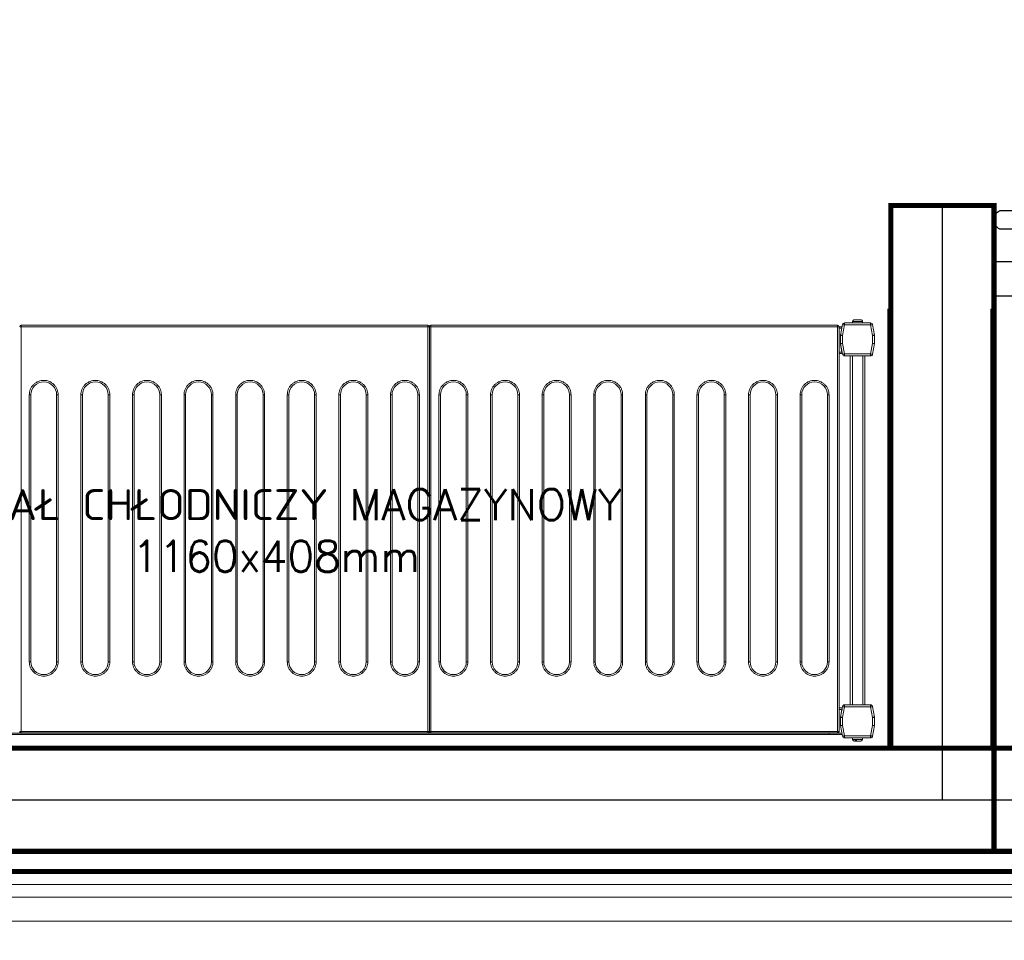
# Model space of a CAD drawing. Header units: metres. Extents: x 5541655 to 5588333, y 5589641 to 5627331.
# Tile 38 of 57: x 5585539 to 5585635, y 5626014 to 5626103. Entities that reach past the tile are written whole.
import ezdxf

# ---------------------------------------------------------------- set-up
doc = ezdxf.new("R2010")
doc.units = ezdxf.units.M
doc.header["$MEASUREMENT"] = 0
doc.layers.get('0').update_dxf_attribs({"linetype": 'CONTINUOUS', "lineweight": 18})
for name, color, linetype in [('Budowlane - Sciany Wew', 7, 'CONTINUOUS'), ('Komory', 132, 'CONTINUOUS'), ('Ściany', 51, 'CONTINUOUS')]:
    doc.layers.add(name, color=color, linetype=linetype)
doc.layers.add('Regały', color=7, linetype='CONTINUOUS', true_color=0x00f000)
doc.styles.add('RomanS', font='romans.shx')
doc.linetypes.add('BATTING', pattern='A,0.0001,-0.1,[134,ltypeshp.shx,S=0.1,R=0,X=-0.1,Y=0],-0.2,[134,ltypeshp.shx,S=0.1,R=180,X=0.1,Y=0],-0.1', length=0.4001)
doc.linetypes.add('ZIGZAG', pattern='A,0.0001,-0.2,[131,ltypeshp.shx,S=0.2,R=0,X=-0.2,Y=0],-0.4,[131,ltypeshp.shx,S=0.2,R=180,X=0.2,Y=0],-0.2', length=0.8001)

# ---------------------------------------------------------------- blocks, each defined once
blk = doc.blocks.new('*U498')
at = {"const_width": 0.5}
blk.add_lwpolyline([(124.5, 290), (124.5, 300), (180, 300), (180, 0), (0, 0), (0, 300), (54.5, 300), (54.5, 290), (10, 290), (10, 10), (170, 10), (170, 290)], close=True, dxfattribs=at)
at = {"color": 253, "linetype": 'BATTING', "ltscale": 12, "true_color": 0xadadad}
blk.add_lwpolyline([(54.5, 295), (5, 295), (5, 5), (175, 5), (175, 295), (124.5, 295)], dxfattribs=at)
blk = doc.blocks.new('*U51')
at = {"lineweight": 15}
for p, q in [((33.283, -0.665), (33.133, -0.665)), ((33.283, -0.559), (33.283, -0.515)), ((72.683, -0.515), (33.283, -0.515)), ((33.283, -0.665), (33.283, -0.559)), ((33.283, -0.665), (33.283, -39.865)), ((72.683, -0.665), (33.283, -0.665)), ((72.683, -0.515), (72.683, -0.559)), ((72.683, -0.559), (72.683, -0.665)), ((72.683, -39.865), (72.683, -0.665)), ((72.833, -0.665), (72.683, -0.665)), ((72.983, -0.665), (72.833, -0.665)), ((72.833, -0.665), (72.833, -39.865)), ((72.983, -0.559), (72.983, -0.515)), ((112.383, -0.515), (72.983, -0.515)), ((72.983, -0.665), (72.983, -0.559)), ((72.983, -0.665), (72.983, -39.865)), ((112.383, -0.665), (72.983, -0.665)), ((112.383, -0.515), (112.383, -0.559)), ((112.383, -0.559), (112.383, -0.665)), ((112.383, -39.865), (112.383, -0.665)), ((112.533, -0.665), (112.383, -0.665)), ((112.533, -39.865), (112.533, -0.665)), ((112.533, -0.675), (112.829, -0.675)), ((112.533, -0.825), (112.802, -0.825)), ((112.866, -0.465), (112.686, -1.483)), ((113.063, -0.5), (112.883, -1.517)), ((113.063, -0.3), (113.063, -0.5)), ((115.587, -0.3), (113.063, -0.3)), ((115.587, -0.5), (113.063, -0.5)), ((113.85, -0.15), (113.85, -0.3)), ((114.8, -0.15), (113.85, -0.15)), ((113.857, -0.12), (113.853, -0.12)), ((114.797, -0.12), (114.793, -0.12)), ((114.8, -0.3), (114.8, -0.15)), ((115.587, -0.5), (115.587, -0.3)), ((115.766, -1.517), (115.587, -0.5)), ((115.963, -1.483), (115.784, -0.465)), ((115.784, -0.465), (115.966, -1.5)), ((112.683, -1.5), (112.686, -1.483)), ((112.683, -1.517), (112.683, -1.5)), ((112.883, -1.517), (112.683, -1.517)), ((112.683, -1.517), (112.683, -2.3)), ((112.883, -1.517), (112.883, -2.283)), ((115.766, -2.283), (115.766, -1.517)), ((115.966, -1.517), (115.766, -1.517)), ((115.966, -1.5), (115.966, -2.3)), ((115.966, -2.3), (115.966, -1.517)), ((112.683, -2.375), (112.683, -2.3)), ((112.683, -2.3), (112.866, -3.335)), ((112.815, -3.125), (112.683, -2.375)), ((112.883, -2.283), (113.063, -3.3)), ((115.587, -3.3), (115.766, -2.283)), ((115.784, -3.335), (115.966, -2.3)), ((115.966, -2.3), (115.784, -3.335)), ((112.533, -3.125), (112.815, -3.125)), ((112.533, -3.275), (112.842, -3.275)), ((113.063, -3.3), (115.587, -3.3)), ((113.063, -3.3), (113.063, -3.5)), ((113.063, -3.5), (115.587, -3.5)), ((113.625, -37.291), (113.625, -3.5)), ((113.825, -37.291), (113.825, -3.5)), ((114.825, -37.291), (114.825, -3.5)), ((115.025, -37.291), (115.025, -3.5)), ((115.587, -3.5), (115.587, -3.3)), ((112.533, -37.575), (112.842, -37.575)), ((112.533, -37.725), (112.815, -37.725)), ((112.683, -38.475), (112.815, -37.725)), ((112.866, -37.457), (112.686, -38.474)), ((113.063, -37.491), (112.883, -38.509)), ((113.063, -37.291), (113.063, -37.491)), ((115.587, -37.291), (113.063, -37.291)), ((115.587, -37.491), (113.063, -37.491)), ((115.587, -37.491), (115.587, -37.291)), ((115.766, -38.509), (115.587, -37.491)), ((115.963, -38.474), (115.784, -37.457)), ((112.683, -38.5), (112.683, -38.475)), ((112.683, -38.499), (112.683, -38.5)), ((112.683, -38.5), (112.683, -38.509)), ((112.683, -38.509), (112.683, -39.291)), ((112.883, -38.509), (112.683, -38.509)), ((112.883, -38.509), (112.883, -39.274)), ((115.966, -38.509), (115.766, -38.509)), ((115.766, -39.274), (115.766, -38.509)), ((115.966, -38.5), (115.966, -38.498)), ((115.966, -39.3), (115.966, -38.5)), ((115.966, -39.291), (115.966, -38.509)), ((111.583, -40.025), (4.383, -40.025)), ((33.133, -39.865), (33.283, -39.865)), ((33.283, -39.865), (72.683, -39.865)), ((33.283, -39.865), (33.283, -40.012)), ((33.283, -40.012), (33.283, -40.015)), ((33.283, -40.015), (72.683, -40.015)), ((72.683, -39.865), (72.833, -39.865)), ((72.683, -40.012), (72.683, -39.865)), ((72.683, -40.015), (72.683, -40.012)), ((72.833, -39.865), (72.983, -39.865)), ((72.983, -39.865), (112.383, -39.865)), ((72.983, -39.865), (72.983, -40.012)), ((72.983, -40.012), (72.983, -40.015)), ((72.983, -40.015), (112.383, -40.015)), ((111.583, -40.015), (111.583, -40.025)), ((111.583, -40.025), (111.583, -40.175)), ((111.583, -40.025), (112.811, -40.025)), ((112.383, -39.865), (112.533, -39.865)), ((112.383, -40.012), (112.383, -39.865)), ((112.383, -40.015), (112.383, -40.012)), ((112.683, -39.291), (112.866, -40.326)), ((112.683, -39.291), (112.683, -39.3)), ((112.683, -39.3), (112.866, -40.335)), ((112.883, -39.274), (113.063, -40.291)), ((115.587, -40.291), (115.766, -39.274)), ((115.784, -40.326), (115.966, -39.291)), ((115.784, -40.335), (115.966, -39.3)), ((111.583, -40.175), (4.383, -40.175)), ((111.583, -40.175), (112.837, -40.175)), ((113.063, -40.291), (115.587, -40.291)), ((113.063, -40.291), (113.063, -40.491)), ((113.063, -40.491), (115.587, -40.491)), ((113.063, -40.5), (115.587, -40.5)), ((113.85, -40.5), (113.85, -40.65)), ((113.85, -40.65), (114.8, -40.65)), ((114.091, -40.68), (114.201, -40.68)), ((114.241, -40.8), (114.147, -40.8)), ((114.8, -40.65), (114.8, -40.5)), ((115.587, -40.491), (115.587, -40.291))]:
    blk.add_line(p, q, dxfattribs=at)
at = {"color": 253, "lineweight": 15, "true_color": 0xa6a6a6}
for p, q in [((34.063, -33.115), (34.063, -7.265)), ((34.063, -7.265), (34.213, -7.265)), ((34.213, -33.115), (34.213, -7.265)), ((36.713, -7.265), (36.713, -33.115)), ((36.863, -7.265), (36.713, -7.265)), ((36.863, -7.265), (36.863, -33.115)), ((39.063, -33.115), (39.063, -7.265)), ((39.063, -7.265), (39.213, -7.265)), ((39.213, -33.115), (39.213, -7.265)), ((41.713, -7.265), (41.713, -33.115)), ((41.863, -7.265), (41.713, -7.265)), ((41.863, -7.265), (41.863, -33.115)), ((44.063, -33.115), (44.063, -7.265)), ((44.063, -7.265), (44.213, -7.265)), ((44.213, -33.115), (44.213, -7.265)), ((46.713, -7.265), (46.713, -33.115)), ((46.863, -7.265), (46.713, -7.265)), ((46.863, -7.265), (46.863, -33.115)), ((49.063, -33.115), (49.063, -7.265)), ((49.063, -7.265), (49.213, -7.265)), ((49.213, -33.115), (49.213, -7.265)), ((51.713, -7.265), (51.713, -33.115)), ((51.863, -7.265), (51.713, -7.265)), ((51.863, -7.265), (51.863, -33.115)), ((54.063, -33.115), (54.063, -7.265)), ((54.063, -7.265), (54.213, -7.265)), ((54.213, -33.115), (54.213, -7.265)), ((56.713, -7.265), (56.713, -33.115)), ((56.863, -7.265), (56.713, -7.265)), ((56.863, -7.265), (56.863, -33.115)), ((59.063, -33.115), (59.063, -7.265)), ((59.063, -7.265), (59.213, -7.265)), ((59.213, -33.115), (59.213, -7.265)), ((61.713, -7.265), (61.713, -33.115)), ((61.863, -7.265), (61.713, -7.265)), ((61.863, -7.265), (61.863, -33.115)), ((64.063, -33.115), (64.063, -7.265)), ((64.063, -7.265), (64.213, -7.265)), ((64.213, -33.115), (64.213, -7.265)), ((66.713, -7.265), (66.713, -33.115)), ((66.863, -7.265), (66.713, -7.265)), ((66.863, -7.265), (66.863, -33.115)), ((69.063, -33.115), (69.063, -7.265)), ((69.063, -7.265), (69.213, -7.265)), ((69.213, -33.115), (69.213, -7.265)), ((71.713, -7.265), (71.713, -33.115)), ((71.863, -7.265), (71.713, -7.265)), ((71.863, -7.265), (71.863, -33.115)), ((73.763, -33.115), (73.763, -7.265)), ((73.763, -7.265), (73.913, -7.265)), ((73.913, -33.115), (73.913, -7.265)), ((76.413, -7.265), (76.413, -33.115)), ((76.563, -7.265), (76.413, -7.265)), ((76.563, -7.265), (76.563, -33.115)), ((78.763, -33.115), (78.763, -7.265)), ((78.763, -7.265), (78.913, -7.265)), ((78.913, -33.115), (78.913, -7.265)), ((81.413, -7.265), (81.413, -33.115)), ((81.563, -7.265), (81.413, -7.265)), ((81.563, -7.265), (81.563, -33.115)), ((83.763, -33.115), (83.763, -7.265)), ((83.763, -7.265), (83.913, -7.265)), ((83.913, -33.115), (83.913, -7.265)), ((86.413, -7.265), (86.413, -33.115)), ((86.563, -7.265), (86.413, -7.265)), ((86.563, -7.265), (86.563, -33.115)), ((88.763, -33.115), (88.763, -7.265)), ((88.763, -7.265), (88.913, -7.265)), ((88.913, -33.115), (88.913, -7.265)), ((91.413, -7.265), (91.413, -33.115)), ((91.563, -7.265), (91.413, -7.265)), ((91.563, -7.265), (91.563, -33.115)), ((93.763, -33.115), (93.763, -7.265)), ((93.763, -7.265), (93.913, -7.265)), ((93.913, -33.115), (93.913, -7.265)), ((96.413, -7.265), (96.413, -33.115)), ((96.563, -7.265), (96.413, -7.265)), ((96.563, -7.265), (96.563, -33.115)), ((98.763, -33.115), (98.763, -7.265)), ((98.763, -7.265), (98.913, -7.265)), ((98.913, -33.115), (98.913, -7.265)), ((101.413, -7.265), (101.413, -33.115)), ((101.563, -7.265), (101.413, -7.265)), ((101.563, -7.265), (101.563, -33.115)), ((103.763, -33.115), (103.763, -7.265)), ((103.763, -7.265), (103.913, -7.265)), ((103.913, -33.115), (103.913, -7.265)), ((106.413, -7.265), (106.413, -33.115)), ((106.563, -7.265), (106.413, -7.265)), ((106.563, -7.265), (106.563, -33.115)), ((108.763, -33.115), (108.763, -7.265)), ((108.763, -7.265), (108.913, -7.265)), ((108.913, -33.115), (108.913, -7.265)), ((111.413, -7.265), (111.413, -33.115)), ((111.563, -7.265), (111.413, -7.265)), ((111.563, -7.265), (111.563, -33.115)), ((34.213, -33.115), (34.063, -33.115)), ((36.863, -33.115), (36.713, -33.115)), ((39.213, -33.115), (39.063, -33.115)), ((41.863, -33.115), (41.713, -33.115)), ((44.213, -33.115), (44.063, -33.115)), ((46.863, -33.115), (46.713, -33.115)), ((49.213, -33.115), (49.063, -33.115)), ((51.863, -33.115), (51.713, -33.115)), ((54.213, -33.115), (54.063, -33.115)), ((56.863, -33.115), (56.713, -33.115)), ((59.213, -33.115), (59.063, -33.115)), ((61.863, -33.115), (61.713, -33.115)), ((64.213, -33.115), (64.063, -33.115)), ((66.863, -33.115), (66.713, -33.115)), ((69.213, -33.115), (69.063, -33.115)), ((71.863, -33.115), (71.713, -33.115)), ((73.913, -33.115), (73.763, -33.115)), ((76.563, -33.115), (76.413, -33.115)), ((78.913, -33.115), (78.763, -33.115)), ((81.563, -33.115), (81.413, -33.115)), ((83.913, -33.115), (83.763, -33.115)), ((86.563, -33.115), (86.413, -33.115)), ((88.913, -33.115), (88.763, -33.115)), ((91.563, -33.115), (91.413, -33.115)), ((93.913, -33.115), (93.763, -33.115)), ((96.563, -33.115), (96.413, -33.115)), ((98.913, -33.115), (98.763, -33.115)), ((101.563, -33.115), (101.413, -33.115)), ((103.913, -33.115), (103.763, -33.115)), ((106.563, -33.115), (106.413, -33.115)), ((108.913, -33.115), (108.763, -33.115)), ((111.563, -33.115), (111.413, -33.115))]:
    blk.add_line(p, q, dxfattribs=at)
at = {"lineweight": 15, "flags": 128}
for points in [[(113.063, -0.5), (113.024, -0.493), (112.987, -0.487), (112.953, -0.481), (112.923, -0.475), (112.899, -0.471), (112.881, -0.468), (112.869, -0.466), (112.866, -0.465)], [(115.784, -0.465), (115.78, -0.466), (115.769, -0.468), (115.751, -0.471), (115.726, -0.475), (115.696, -0.481), (115.662, -0.487), (115.625, -0.493), (115.587, -0.5)], [(112.686, -1.483), (112.69, -1.483), (112.701, -1.485), (112.719, -1.489), (112.744, -1.493), (112.774, -1.498), (112.808, -1.504), (112.845, -1.511), (112.883, -1.517)], [(115.766, -1.517), (115.805, -1.511), (115.842, -1.504), (115.876, -1.498), (115.906, -1.493), (115.93, -1.489), (115.948, -1.485), (115.96, -1.483), (115.963, -1.483)], [(112.883, -2.283), (112.844, -2.286), (112.807, -2.289), (112.772, -2.292), (112.742, -2.295), (112.717, -2.297), (112.698, -2.299), (112.687, -2.3), (112.683, -2.3)], [(115.966, -2.3), (115.963, -2.3), (115.954, -2.299), (115.94, -2.298), (115.92, -2.296), (115.895, -2.294), (115.866, -2.291), (115.835, -2.288), (115.801, -2.286), (115.766, -2.283)], [(112.842, -3.275), (112.841, -3.272), (112.84, -3.264), (112.837, -3.25), (112.834, -3.231), (112.83, -3.208), (112.826, -3.182), (112.821, -3.154), (112.815, -3.125)], [(112.866, -3.335), (112.869, -3.334), (112.881, -3.332), (112.899, -3.329), (112.923, -3.325), (112.953, -3.319), (112.987, -3.313), (113.024, -3.307), (113.063, -3.3)], [(115.587, -3.3), (115.625, -3.307), (115.662, -3.313), (115.696, -3.319), (115.726, -3.325), (115.751, -3.329), (115.769, -3.332), (115.78, -3.334), (115.784, -3.335)], [(112.815, -37.725), (112.821, -37.696), (112.826, -37.668), (112.83, -37.642), (112.834, -37.619), (112.837, -37.6), (112.84, -37.586), (112.841, -37.578), (112.842, -37.575)], [(113.063, -37.491), (113.024, -37.484), (112.987, -37.478), (112.953, -37.472), (112.923, -37.467), (112.899, -37.462), (112.881, -37.459), (112.869, -37.457), (112.866, -37.457)], [(115.784, -37.457), (115.78, -37.457), (115.769, -37.459), (115.751, -37.462), (115.726, -37.467), (115.696, -37.472), (115.662, -37.478), (115.625, -37.484), (115.587, -37.491)], [(112.686, -38.474), (112.69, -38.475), (112.701, -38.477), (112.719, -38.48), (112.744, -38.484), (112.774, -38.489), (112.808, -38.495), (112.845, -38.502), (112.883, -38.509)], [(115.766, -38.509), (115.805, -38.502), (115.842, -38.495), (115.876, -38.489), (115.906, -38.484), (115.93, -38.48), (115.948, -38.477), (115.96, -38.475), (115.963, -38.474)], [(112.883, -39.274), (112.844, -39.277), (112.807, -39.28), (112.772, -39.283), (112.742, -39.286), (112.717, -39.288), (112.698, -39.29), (112.687, -39.291), (112.683, -39.291)], [(115.966, -39.291), (115.963, -39.291), (115.954, -39.29), (115.94, -39.289), (115.92, -39.287), (115.895, -39.285), (115.866, -39.283), (115.835, -39.28), (115.801, -39.277), (115.766, -39.274)], [(112.866, -40.326), (112.869, -40.325), (112.881, -40.323), (112.899, -40.32), (112.923, -40.316), (112.953, -40.311), (112.987, -40.305), (113.024, -40.298), (113.063, -40.291)], [(115.587, -40.291), (115.625, -40.298), (115.662, -40.305), (115.696, -40.311), (115.726, -40.316), (115.751, -40.32), (115.769, -40.323), (115.78, -40.325), (115.784, -40.326)]]:
    blk.add_lwpolyline(points, dxfattribs=at)
at = {"lineweight": 15}
for centre, radius, start, end in [((33.283, -0.665), 0.15, 90, 180), ((72.683, -0.665), 0.15, 0, 90), ((72.983, -0.665), 0.15, 90, 180), ((112.383, -0.665), 0.15, 0, 90), ((113.063, -0.5), 0.2, 90, 170), ((114, -0.15), 0.15, 168.46304, 180), ((114.65, -0.15), 0.15, 0, 11.53696), ((115.587, -0.5), 0.2, 10, 90), ((115.587, -0.5), 0.2, 10, 90), ((112.883, -1.517), 0.2, 170, 180), ((115.766, -1.517), 0.2, 0, 10), ((113.063, -3.3), 0.2, 190, 270), ((115.587, -3.3), 0.2, 270, 350), ((115.587, -3.3), 0.2, 270, 350), ((113.063, -37.491), 0.2, 90, 170), ((115.587, -37.491), 0.2, 10, 90), ((112.883, -38.509), 0.2, 170, 180), ((115.766, -38.509), 0.2, 0, 10), ((113.063, -40.291), 0.2, 190, 270), ((113.063, -40.3), 0.2, 190, 270), ((114, -40.65), 0.15, 180, 270), ((114.65, -40.65), 0.15, 270, 0), ((115.587, -40.291), 0.2, 270, 350), ((115.587, -40.3), 0.2, 270, 350)]:
    blk.add_arc(centre, radius, start, end, dxfattribs=at)
at = {"color": 253, "lineweight": 15, "true_color": 0xa6a6a6}
for centre, start, end in [((35.463, -7.265), 0, 180), ((40.463, -7.265), 0, 180), ((45.463, -7.265), 0, 180), ((50.463, -7.265), 0, 180), ((55.463, -7.265), 0, 180), ((60.463, -7.265), 0, 180), ((65.463, -7.265), 0, 180), ((70.463, -7.265), 0, 180), ((75.163, -7.265), 0, 180), ((80.163, -7.265), 0, 180), ((85.163, -7.265), 0, 180), ((90.163, -7.265), 0, 180), ((95.163, -7.265), 0, 180), ((100.163, -7.265), 0, 180), ((105.163, -7.265), 0, 180), ((110.163, -7.265), 0, 180), ((35.463, -33.115), 180, 0), ((40.463, -33.115), 180, 0), ((45.463, -33.115), 180, 0), ((50.463, -33.115), 180, 0), ((55.463, -33.115), 180, 0), ((60.463, -33.115), 180, 0), ((65.463, -33.115), 180, 0), ((70.463, -33.115), 180, 0), ((75.163, -33.115), 180, 0), ((80.163, -33.115), 180, 0), ((85.163, -33.115), 180, 0), ((90.163, -33.115), 180, 0), ((95.163, -33.115), 180, 0), ((100.163, -33.115), 180, 0), ((105.163, -33.115), 180, 0), ((110.163, -33.115), 180, 0)]:
    blk.add_arc(centre, 1.25, start, end, dxfattribs=at)
at = {"lineweight": 15}
for points, knots in [([(114.005, 0), (113.988, -0.002), (113.954, -0.005), (113.908, -0.031), (113.872, -0.07), (113.862, -0.103), (113.857, -0.12)], [0, 0, 0, 0, 0.250228, 0.500558, 0.74813, 1, 1, 1, 1]), ([(114.644, 0), (114.634, 0), (114.613, 0), (114.536, 0), (114.436, 0), (114.325, 0), (114.213, 0), (114.113, 0), (114.037, 0), (114.016, 0), (114.005, 0)], [0, 0, 0, 0, 0.1211745, 0.2500031, 0.378819, 0.4999934, 0.621181, 0.7499969, 0.8788255, 1, 1, 1, 1]), ([(114.793, -0.12), (114.788, -0.104), (114.778, -0.072), (114.744, -0.033), (114.698, -0.006), (114.663, -0.002), (114.644, 0)], [0, 0, 0, 0, 0.243628, 0.487231, 0.731943, 1, 1, 1, 1]), ([(33.133, -39.863), (33.135, -39.882), (33.139, -39.92), (33.167, -39.96), (33.197, -39.985), (33.223, -40), (33.253, -40.009), (33.273, -40.011), (33.283, -40.012)], [0, 0, 0, 0, 0.238266, 0.485426, 0.612036, 0.739977, 0.869231, 1, 1, 1, 1]), ([(72.683, -40.012), (72.693, -40.011), (72.714, -40.009), (72.743, -40), (72.77, -39.985), (72.8, -39.96), (72.828, -39.92), (72.831, -39.882), (72.833, -39.863)], [0, 0, 0, 0, 0.130781, 0.260022, 0.387973, 0.514587, 0.761732, 1, 1, 1, 1]), ([(72.833, -39.863), (72.835, -39.882), (72.839, -39.92), (72.867, -39.96), (72.897, -39.985), (72.923, -40), (72.953, -40.009), (72.973, -40.011), (72.983, -40.012)], [0, 0, 0, 0, 0.238268, 0.485413, 0.612027, 0.739978, 0.869219, 1, 1, 1, 1]), ([(112.383, -40.012), (112.393, -40.011), (112.414, -40.009), (112.443, -40), (112.47, -39.985), (112.5, -39.96), (112.528, -39.92), (112.531, -39.882), (112.533, -39.863)], [0, 0, 0, 0, 0.130778, 0.260041, 0.387968, 0.514579, 0.761745, 1, 1, 1, 1]), ([(114.045, -40.8), (114.052, -40.8), (114.074, -40.8), (114.117, -40.8), (114.147, -40.8)], [0, 0, 0, 0, 0.311906, 1, 1, 1, 1]), ([(114.147, -40.8), (114.141, -40.798), (114.128, -40.795), (114.11, -40.769), (114.097, -40.73), (114.093, -40.697), (114.091, -40.68)], [0, 0, 0, 0, 0.250224, 0.500526, 0.748162, 1, 1, 1, 1]), ([(114.201, -40.68), (114.203, -40.696), (114.207, -40.728), (114.22, -40.767), (114.238, -40.794), (114.251, -40.798), (114.258, -40.8)], [0, 0, 0, 0, 0.243636, 0.487267, 0.731983, 1, 1, 1, 1]), ([(114.258, -40.8), (114.295, -40.8), (114.37, -40.8), (114.48, -40.8), (114.572, -40.8), (114.629, -40.8), (114.654, -40.8), (114.648, -40.8), (114.647, -40.8)], [0, 0, 0, 0, 0.188936, 0.389821, 0.590682, 0.779625, 0.968579, 1, 1, 1, 1])]:
    blk.add_open_spline(points, degree=3, knots=knots, dxfattribs=at)
at = {"color": 253, "lineweight": 15, "true_color": 0xa6a6a6}
for points, knots in [([(34.063, -7.265), (34.068, -7.18), (34.077, -7.004), (34.155, -6.743), (34.284, -6.492), (34.466, -6.268), (34.69, -6.086), (34.941, -5.956), (35.202, -5.881), (35.463, -5.857), (35.724, -5.881), (35.985, -5.956), (36.236, -6.086), (36.46, -6.268), (36.642, -6.492), (36.771, -6.743), (36.849, -7.004), (36.859, -7.18), (36.863, -7.265)], [0, 0, 0, 0, 0.058258, 0.120006, 0.18432, 0.25, 0.31568, 0.379994, 0.441742, 0.5, 0.558258, 0.620006, 0.68432, 0.75, 0.81568, 0.879994, 0.941742, 1, 1, 1, 1]), ([(39.063, -7.265), (39.068, -7.18), (39.077, -7.004), (39.155, -6.743), (39.284, -6.492), (39.466, -6.268), (39.69, -6.086), (39.941, -5.956), (40.202, -5.881), (40.463, -5.857), (40.724, -5.881), (40.985, -5.956), (41.236, -6.086), (41.46, -6.268), (41.642, -6.492), (41.771, -6.743), (41.849, -7.004), (41.859, -7.18), (41.863, -7.265)], [0, 0, 0, 0, 0.058258, 0.120006, 0.18432, 0.25, 0.31568, 0.379994, 0.441742, 0.5, 0.558258, 0.620005, 0.68432, 0.75, 0.81568, 0.879994, 0.941742, 1, 1, 1, 1]), ([(44.063, -7.265), (44.068, -7.18), (44.077, -7.004), (44.155, -6.743), (44.284, -6.492), (44.466, -6.268), (44.69, -6.086), (44.941, -5.956), (45.202, -5.881), (45.463, -5.857), (45.724, -5.881), (45.985, -5.956), (46.236, -6.086), (46.46, -6.268), (46.642, -6.492), (46.771, -6.743), (46.849, -7.004), (46.859, -7.18), (46.863, -7.265)], [0, 0, 0, 0, 0.058258, 0.120006, 0.18432, 0.25, 0.31568, 0.379994, 0.441742, 0.5, 0.558258, 0.620006, 0.68432, 0.75, 0.81568, 0.879994, 0.941742, 1, 1, 1, 1]), ([(49.063, -7.265), (49.068, -7.18), (49.077, -7.004), (49.155, -6.743), (49.284, -6.492), (49.466, -6.268), (49.69, -6.086), (49.941, -5.956), (50.202, -5.881), (50.463, -5.857), (50.724, -5.881), (50.985, -5.956), (51.236, -6.086), (51.46, -6.268), (51.642, -6.492), (51.771, -6.743), (51.849, -7.004), (51.859, -7.18), (51.863, -7.265)], [0, 0, 0, 0, 0.058258, 0.120006, 0.18432, 0.25, 0.31568, 0.379995, 0.441742, 0.5, 0.558258, 0.620005, 0.68432, 0.75, 0.81568, 0.879994, 0.941742, 1, 1, 1, 1]), ([(54.063, -7.265), (54.068, -7.18), (54.077, -7.004), (54.155, -6.743), (54.284, -6.492), (54.466, -6.268), (54.69, -6.086), (54.941, -5.956), (55.202, -5.881), (55.463, -5.857), (55.724, -5.881), (55.985, -5.956), (56.236, -6.086), (56.46, -6.268), (56.642, -6.492), (56.771, -6.743), (56.849, -7.004), (56.859, -7.18), (56.863, -7.265)], [0, 0, 0, 0, 0.058258, 0.120006, 0.18432, 0.25, 0.31568, 0.379994, 0.441742, 0.5, 0.558258, 0.620006, 0.68432, 0.75, 0.81568, 0.879994, 0.941742, 1, 1, 1, 1]), ([(59.063, -7.265), (59.068, -7.18), (59.077, -7.004), (59.155, -6.743), (59.284, -6.492), (59.466, -6.268), (59.69, -6.086), (59.941, -5.956), (60.202, -5.881), (60.463, -5.857), (60.724, -5.881), (60.985, -5.956), (61.236, -6.086), (61.46, -6.268), (61.642, -6.492), (61.771, -6.743), (61.849, -7.004), (61.859, -7.18), (61.863, -7.265)], [0, 0, 0, 0, 0.058258, 0.120006, 0.18432, 0.25, 0.31568, 0.379995, 0.441742, 0.5, 0.558258, 0.620006, 0.68432, 0.75, 0.81568, 0.879994, 0.941742, 1, 1, 1, 1]), ([(64.063, -7.265), (64.068, -7.18), (64.077, -7.004), (64.155, -6.743), (64.284, -6.492), (64.466, -6.268), (64.69, -6.086), (64.941, -5.956), (65.202, -5.881), (65.463, -5.857), (65.724, -5.881), (65.985, -5.956), (66.236, -6.086), (66.46, -6.268), (66.642, -6.492), (66.771, -6.743), (66.849, -7.004), (66.859, -7.18), (66.863, -7.265)], [0, 0, 0, 0, 0.058258, 0.120006, 0.18432, 0.25, 0.31568, 0.379995, 0.441741, 0.5, 0.558258, 0.620006, 0.68432, 0.75, 0.81568, 0.879994, 0.941742, 1, 1, 1, 1]), ([(69.063, -7.265), (69.068, -7.18), (69.077, -7.004), (69.155, -6.743), (69.284, -6.492), (69.466, -6.268), (69.69, -6.086), (69.941, -5.956), (70.202, -5.881), (70.463, -5.857), (70.724, -5.881), (70.985, -5.956), (71.236, -6.086), (71.46, -6.268), (71.642, -6.492), (71.771, -6.743), (71.849, -7.004), (71.859, -7.18), (71.863, -7.265)], [0, 0, 0, 0, 0.058258, 0.120006, 0.184321, 0.25, 0.31568, 0.379994, 0.441742, 0.5, 0.558259, 0.620005, 0.68432, 0.75, 0.815679, 0.879994, 0.941742, 1, 1, 1, 1]), ([(73.763, -7.265), (73.768, -7.18), (73.777, -7.004), (73.855, -6.743), (73.984, -6.492), (74.166, -6.268), (74.39, -6.086), (74.641, -5.956), (74.902, -5.881), (75.163, -5.857), (75.424, -5.881), (75.685, -5.956), (75.936, -6.086), (76.16, -6.268), (76.342, -6.492), (76.471, -6.743), (76.549, -7.004), (76.559, -7.18), (76.563, -7.265)], [0, 0, 0, 0, 0.058258, 0.120006, 0.184321, 0.25, 0.31568, 0.379995, 0.441741, 0.5, 0.558258, 0.620006, 0.68432, 0.75, 0.815679, 0.879994, 0.941742, 1, 1, 1, 1]), ([(78.763, -7.265), (78.768, -7.18), (78.777, -7.004), (78.855, -6.743), (78.984, -6.492), (79.166, -6.268), (79.39, -6.086), (79.641, -5.956), (79.902, -5.881), (80.163, -5.857), (80.424, -5.881), (80.685, -5.956), (80.936, -6.086), (81.16, -6.268), (81.342, -6.492), (81.471, -6.743), (81.549, -7.004), (81.559, -7.18), (81.563, -7.265)], [0, 0, 0, 0, 0.058258, 0.120006, 0.184321, 0.25, 0.31568, 0.379994, 0.441742, 0.5, 0.558259, 0.620005, 0.68432, 0.75, 0.815679, 0.879994, 0.941742, 1, 1, 1, 1]), ([(83.763, -7.265), (83.768, -7.18), (83.777, -7.004), (83.855, -6.743), (83.984, -6.492), (84.166, -6.268), (84.39, -6.086), (84.641, -5.956), (84.902, -5.881), (85.163, -5.857), (85.424, -5.881), (85.685, -5.956), (85.936, -6.086), (86.16, -6.268), (86.342, -6.492), (86.471, -6.743), (86.549, -7.004), (86.559, -7.18), (86.563, -7.265)], [0, 0, 0, 0, 0.058258, 0.120006, 0.18432, 0.25, 0.31568, 0.379994, 0.441742, 0.5, 0.558258, 0.620005, 0.68432, 0.75, 0.81568, 0.879994, 0.941742, 1, 1, 1, 1]), ([(88.763, -7.265), (88.768, -7.18), (88.777, -7.004), (88.855, -6.743), (88.984, -6.492), (89.166, -6.268), (89.39, -6.086), (89.641, -5.956), (89.902, -5.881), (90.163, -5.857), (90.424, -5.881), (90.685, -5.956), (90.936, -6.086), (91.16, -6.268), (91.342, -6.492), (91.471, -6.743), (91.549, -7.004), (91.559, -7.18), (91.563, -7.265)], [0, 0, 0, 0, 0.058258, 0.120006, 0.18432, 0.25, 0.315679, 0.379994, 0.441742, 0.500001, 0.558258, 0.620006, 0.684321, 0.75, 0.81568, 0.879994, 0.941742, 1, 1, 1, 1]), ([(93.763, -7.265), (93.768, -7.18), (93.777, -7.004), (93.855, -6.743), (93.984, -6.492), (94.166, -6.268), (94.39, -6.086), (94.641, -5.956), (94.902, -5.881), (95.163, -5.857), (95.424, -5.881), (95.685, -5.956), (95.936, -6.086), (96.16, -6.268), (96.342, -6.492), (96.471, -6.743), (96.549, -7.004), (96.559, -7.18), (96.563, -7.265)], [0, 0, 0, 0, 0.058258, 0.120006, 0.18432, 0.25, 0.31568, 0.379995, 0.441742, 0.5, 0.558258, 0.620006, 0.68432, 0.75, 0.81568, 0.879994, 0.941742, 1, 1, 1, 1]), ([(98.763, -7.265), (98.768, -7.18), (98.777, -7.004), (98.855, -6.743), (98.984, -6.492), (99.166, -6.268), (99.39, -6.086), (99.641, -5.956), (99.902, -5.881), (100.163, -5.857), (100.424, -5.881), (100.685, -5.956), (100.936, -6.086), (101.16, -6.268), (101.342, -6.492), (101.471, -6.743), (101.549, -7.004), (101.559, -7.18), (101.563, -7.265)], [0, 0, 0, 0, 0.058258, 0.120006, 0.184321, 0.25, 0.31568, 0.379995, 0.441741, 0.5, 0.558258, 0.620006, 0.68432, 0.75, 0.815679, 0.879994, 0.941742, 1, 1, 1, 1]), ([(103.763, -7.265), (103.768, -7.18), (103.777, -7.004), (103.855, -6.743), (103.984, -6.492), (104.166, -6.268), (104.39, -6.086), (104.641, -5.956), (104.902, -5.881), (105.163, -5.857), (105.424, -5.881), (105.685, -5.956), (105.936, -6.086), (106.16, -6.268), (106.342, -6.492), (106.471, -6.743), (106.549, -7.004), (106.559, -7.18), (106.563, -7.265)], [0, 0, 0, 0, 0.058258, 0.120006, 0.184321, 0.25, 0.31568, 0.379994, 0.441742, 0.5, 0.558259, 0.620005, 0.68432, 0.75, 0.815679, 0.879994, 0.941742, 1, 1, 1, 1]), ([(108.763, -7.265), (108.768, -7.18), (108.777, -7.004), (108.855, -6.743), (108.984, -6.492), (109.166, -6.268), (109.39, -6.086), (109.641, -5.956), (109.902, -5.881), (110.163, -5.857), (110.424, -5.881), (110.685, -5.956), (110.936, -6.086), (111.16, -6.268), (111.342, -6.492), (111.471, -6.743), (111.549, -7.004), (111.559, -7.18), (111.563, -7.265)], [0, 0, 0, 0, 0.058258, 0.120006, 0.18432, 0.25, 0.31568, 0.379994, 0.441742, 0.5, 0.558258, 0.620005, 0.68432, 0.75, 0.81568, 0.879994, 0.941742, 1, 1, 1, 1]), ([(36.863, -33.115), (36.859, -33.2), (36.849, -33.376), (36.771, -33.637), (36.642, -33.888), (36.46, -34.112), (36.236, -34.294), (35.985, -34.424), (35.724, -34.499), (35.463, -34.523), (35.202, -34.499), (34.941, -34.424), (34.69, -34.294), (34.466, -34.112), (34.284, -33.888), (34.155, -33.637), (34.077, -33.376), (34.068, -33.2), (34.063, -33.115)], [0, 0, 0, 0, 0.058258, 0.120006, 0.18432, 0.25, 0.31568, 0.379994, 0.441742, 0.5, 0.558258, 0.620006, 0.68432, 0.75, 0.81568, 0.879994, 0.941742, 1, 1, 1, 1]), ([(41.863, -33.115), (41.859, -33.2), (41.849, -33.376), (41.771, -33.637), (41.642, -33.888), (41.46, -34.112), (41.236, -34.294), (40.985, -34.424), (40.724, -34.499), (40.463, -34.523), (40.202, -34.499), (39.941, -34.424), (39.69, -34.294), (39.466, -34.112), (39.284, -33.888), (39.155, -33.637), (39.077, -33.376), (39.068, -33.2), (39.063, -33.115)], [0, 0, 0, 0, 0.058258, 0.120005, 0.18432, 0.25, 0.315679, 0.379995, 0.441742, 0.5, 0.558258, 0.620006, 0.68432, 0.75, 0.81568, 0.879994, 0.941742, 1, 1, 1, 1]), ([(46.863, -33.115), (46.859, -33.2), (46.849, -33.376), (46.771, -33.637), (46.642, -33.888), (46.46, -34.112), (46.236, -34.294), (45.985, -34.424), (45.724, -34.499), (45.463, -34.523), (45.202, -34.499), (44.941, -34.424), (44.69, -34.294), (44.466, -34.112), (44.284, -33.888), (44.155, -33.637), (44.077, -33.376), (44.068, -33.2), (44.063, -33.115)], [0, 0, 0, 0, 0.058258, 0.120006, 0.18432, 0.25, 0.31568, 0.379994, 0.441742, 0.5, 0.558258, 0.620006, 0.68432, 0.75, 0.81568, 0.879994, 0.941742, 1, 1, 1, 1]), ([(51.863, -33.115), (51.859, -33.2), (51.849, -33.376), (51.771, -33.637), (51.642, -33.888), (51.46, -34.112), (51.236, -34.294), (50.985, -34.424), (50.724, -34.499), (50.463, -34.523), (50.202, -34.499), (49.941, -34.424), (49.69, -34.294), (49.466, -34.112), (49.284, -33.888), (49.155, -33.637), (49.077, -33.376), (49.068, -33.2), (49.063, -33.115)], [0, 0, 0, 0, 0.058258, 0.120006, 0.18432, 0.25, 0.315679, 0.379995, 0.441742, 0.5, 0.558258, 0.620005, 0.684321, 0.75, 0.81568, 0.879994, 0.941742, 1, 1, 1, 1]), ([(56.863, -33.115), (56.859, -33.2), (56.849, -33.376), (56.771, -33.637), (56.642, -33.888), (56.46, -34.112), (56.236, -34.294), (55.985, -34.424), (55.724, -34.499), (55.463, -34.523), (55.202, -34.499), (54.941, -34.424), (54.69, -34.294), (54.466, -34.112), (54.284, -33.888), (54.155, -33.637), (54.077, -33.376), (54.068, -33.2), (54.063, -33.115)], [0, 0, 0, 0, 0.058258, 0.120006, 0.18432, 0.25, 0.31568, 0.379994, 0.441742, 0.5, 0.558258, 0.620006, 0.68432, 0.75, 0.81568, 0.879994, 0.941742, 1, 1, 1, 1]), ([(61.863, -33.115), (61.859, -33.2), (61.849, -33.376), (61.771, -33.637), (61.642, -33.888), (61.46, -34.112), (61.236, -34.294), (60.985, -34.424), (60.724, -34.499), (60.463, -34.523), (60.202, -34.499), (59.941, -34.424), (59.69, -34.294), (59.466, -34.112), (59.284, -33.888), (59.155, -33.637), (59.077, -33.376), (59.068, -33.2), (59.063, -33.115)], [0, 0, 0, 0, 0.058258, 0.120005, 0.18432, 0.25, 0.31568, 0.379994, 0.441742, 0.5, 0.558258, 0.620005, 0.684321, 0.75, 0.81568, 0.879995, 0.941742, 1, 1, 1, 1]), ([(66.863, -33.115), (66.859, -33.2), (66.849, -33.376), (66.771, -33.637), (66.642, -33.888), (66.46, -34.112), (66.236, -34.294), (65.985, -34.424), (65.724, -34.499), (65.463, -34.523), (65.202, -34.499), (64.941, -34.424), (64.69, -34.294), (64.466, -34.112), (64.284, -33.888), (64.155, -33.637), (64.077, -33.376), (64.068, -33.2), (64.063, -33.115)], [0, 0, 0, 0, 0.058258, 0.120005, 0.18432, 0.25, 0.31568, 0.379994, 0.441742, 0.5, 0.558259, 0.620005, 0.68432, 0.75, 0.81568, 0.879994, 0.941742, 1, 1, 1, 1]), ([(71.863, -33.115), (71.859, -33.2), (71.849, -33.376), (71.771, -33.637), (71.642, -33.888), (71.46, -34.112), (71.236, -34.294), (70.985, -34.424), (70.724, -34.499), (70.463, -34.523), (70.202, -34.499), (69.941, -34.424), (69.69, -34.294), (69.466, -34.112), (69.284, -33.888), (69.155, -33.637), (69.077, -33.376), (69.068, -33.2), (69.063, -33.115)], [0, 0, 0, 0, 0.058258, 0.120005, 0.184321, 0.25, 0.31568, 0.379995, 0.441741, 0.5, 0.558258, 0.620006, 0.68432, 0.75, 0.815679, 0.879995, 0.941742, 1, 1, 1, 1]), ([(76.563, -33.115), (76.559, -33.2), (76.549, -33.376), (76.471, -33.637), (76.342, -33.888), (76.16, -34.112), (75.936, -34.294), (75.685, -34.424), (75.424, -34.499), (75.163, -34.523), (74.902, -34.499), (74.641, -34.424), (74.39, -34.294), (74.166, -34.112), (73.984, -33.888), (73.855, -33.637), (73.777, -33.376), (73.768, -33.2), (73.763, -33.115)], [0, 0, 0, 0, 0.058258, 0.120005, 0.184321, 0.25, 0.31568, 0.379994, 0.441742, 0.5, 0.558259, 0.620005, 0.68432, 0.75, 0.815679, 0.879995, 0.941742, 1, 1, 1, 1]), ([(81.563, -33.115), (81.559, -33.2), (81.549, -33.376), (81.471, -33.637), (81.342, -33.888), (81.16, -34.112), (80.936, -34.294), (80.685, -34.424), (80.424, -34.499), (80.163, -34.523), (79.902, -34.499), (79.641, -34.424), (79.39, -34.294), (79.166, -34.112), (78.984, -33.888), (78.855, -33.637), (78.777, -33.376), (78.768, -33.2), (78.763, -33.115)], [0, 0, 0, 0, 0.058258, 0.120005, 0.184321, 0.25, 0.31568, 0.379995, 0.441741, 0.5, 0.558258, 0.620006, 0.68432, 0.75, 0.815679, 0.879995, 0.941742, 1, 1, 1, 1]), ([(86.563, -33.115), (86.559, -33.2), (86.549, -33.376), (86.471, -33.637), (86.342, -33.888), (86.16, -34.112), (85.936, -34.294), (85.685, -34.424), (85.424, -34.499), (85.163, -34.523), (84.902, -34.499), (84.641, -34.424), (84.39, -34.294), (84.166, -34.112), (83.984, -33.888), (83.855, -33.637), (83.777, -33.376), (83.768, -33.2), (83.763, -33.115)], [0, 0, 0, 0, 0.058258, 0.120006, 0.18432, 0.25, 0.315679, 0.379995, 0.441742, 0.5, 0.558258, 0.620006, 0.68432, 0.75, 0.81568, 0.879995, 0.941742, 1, 1, 1, 1]), ([(91.563, -33.115), (91.559, -33.2), (91.549, -33.376), (91.471, -33.637), (91.342, -33.888), (91.16, -34.112), (90.936, -34.294), (90.685, -34.424), (90.424, -34.499), (90.163, -34.523), (89.902, -34.499), (89.641, -34.424), (89.39, -34.294), (89.166, -34.112), (88.984, -33.888), (88.855, -33.637), (88.777, -33.376), (88.768, -33.2), (88.763, -33.115)], [0, 0, 0, 0, 0.058258, 0.120006, 0.18432, 0.25, 0.315679, 0.379994, 0.441742, 0.499999, 0.558258, 0.620006, 0.684321, 0.75, 0.81568, 0.879994, 0.941742, 1, 1, 1, 1]), ([(96.563, -33.115), (96.559, -33.2), (96.549, -33.376), (96.471, -33.637), (96.342, -33.888), (96.16, -34.112), (95.936, -34.294), (95.685, -34.424), (95.424, -34.499), (95.163, -34.523), (94.902, -34.499), (94.641, -34.424), (94.39, -34.294), (94.166, -34.112), (93.984, -33.888), (93.855, -33.637), (93.777, -33.376), (93.768, -33.2), (93.763, -33.115)], [0, 0, 0, 0, 0.058258, 0.120005, 0.18432, 0.25, 0.31568, 0.379994, 0.441742, 0.5, 0.558258, 0.620005, 0.684321, 0.75, 0.81568, 0.879994, 0.941742, 1, 1, 1, 1]), ([(101.563, -33.115), (101.559, -33.2), (101.549, -33.376), (101.471, -33.637), (101.342, -33.888), (101.16, -34.112), (100.936, -34.294), (100.685, -34.424), (100.424, -34.499), (100.163, -34.523), (99.902, -34.499), (99.641, -34.424), (99.39, -34.294), (99.166, -34.112), (98.984, -33.888), (98.855, -33.637), (98.777, -33.376), (98.768, -33.2), (98.763, -33.115)], [0, 0, 0, 0, 0.058258, 0.120005, 0.184321, 0.25, 0.31568, 0.379994, 0.441742, 0.5, 0.558259, 0.620005, 0.68432, 0.75, 0.815679, 0.879995, 0.941742, 1, 1, 1, 1]), ([(106.563, -33.115), (106.559, -33.2), (106.549, -33.376), (106.471, -33.637), (106.342, -33.888), (106.16, -34.112), (105.936, -34.294), (105.685, -34.424), (105.424, -34.499), (105.163, -34.523), (104.902, -34.499), (104.641, -34.424), (104.39, -34.294), (104.166, -34.112), (103.984, -33.888), (103.855, -33.637), (103.777, -33.376), (103.768, -33.2), (103.763, -33.115)], [0, 0, 0, 0, 0.058258, 0.120005, 0.184321, 0.25, 0.31568, 0.379995, 0.441741, 0.5, 0.558258, 0.620006, 0.68432, 0.75, 0.815679, 0.879995, 0.941742, 1, 1, 1, 1]), ([(111.563, -33.115), (111.559, -33.2), (111.549, -33.376), (111.471, -33.637), (111.342, -33.888), (111.16, -34.112), (110.936, -34.294), (110.685, -34.424), (110.424, -34.499), (110.163, -34.523), (109.902, -34.499), (109.641, -34.424), (109.39, -34.294), (109.166, -34.112), (108.984, -33.888), (108.855, -33.637), (108.777, -33.376), (108.768, -33.2), (108.763, -33.115)], [0, 0, 0, 0, 0.058258, 0.120006, 0.18432, 0.25, 0.315679, 0.379995, 0.441742, 0.5, 0.558258, 0.620006, 0.68432, 0.75, 0.81568, 0.879995, 0.941742, 1, 1, 1, 1])]:
    blk.add_open_spline(points, degree=3, knots=knots, dxfattribs=at)
at = {"color": 7, "insert": (58, -20.4), "char_height": 3, "width": 116, "attachment_point": 5, "style": 'RomanS'}
blk.add_mtext('REGAŁ CHŁODNICZY MAGAZYNOWY\\P1160x408mm', dxfattribs=at)
blk = doc.blocks.new('*U322')
blk.add_lwpolyline([(68.75, 5), (68.75, 9.383), (68.541, 11.124, 0.379651), (68.343, 11.3), (65.857, 11.3, 0.379651), (65.659, 11.124), (65.45, 9.383), (65.45, 5)], format="xyb", close=True)
blk.add_lwpolyline([(59.99, 6.949), (59.99, 6.999), (59.89, 6.999, -0.175422), (59.697, 7.068, -0.244753), (59.69, 7.086), (59.69, 7.124, -0.414214), (59.715, 7.149), (62.465, 7.149, -0.414214), (62.49, 7.124), (62.49, 7.086, -0.200685), (62.483, 7.068), (62.431, 7.033), (62.746, 7.102), (62.757, 7.054, -0.414214), (62.681, 6.934), (62.29, 6.849), (62.29, 5.57, -0.649069), (60.49, 5.599), (60.49, 6.849), (60.09, 6.849, -0.414214), (59.99, 6.949)], format="xyb")
blk.add_lwpolyline([(60, 5), (60, -5)])
blk = doc.blocks.new('*U501')
at = {"const_width": 0.5}
blk.add_lwpolyline([(117.453, 170), (117.453, 180), (180, 180), (180, 0), (0, 0), (0, 180), (57.453, 180), (57.453, 170), (10, 170), (10, 10), (170, 10), (170, 170)], close=True, dxfattribs=at)
at = {"color": 253, "linetype": 'BATTING', "ltscale": 12, "true_color": 0xadadad}
blk.add_lwpolyline([(57.453, 175), (5, 175), (5, 5), (175, 5), (175, 175), (117.453, 175)], dxfattribs=at)

msp = doc.modelspace()

# ---------------------------------------------------------------- linework, layer by layer
at = {"linetype": 'ZIGZAG', "ltscale": 15}
msp.add_line((5585479.437, 5626015.441), (5585759.82, 5626015.441), dxfattribs=at)
at = {"layer": 'Budowlane - Sciany Wew', "color": 251, "linetype": 'Continuous', "lineweight": 20}
for points in [[(5585761.07, 5626011.503), (5585761.07, 5626019.003), (5585450.624, 5626019.003)], [(5585759.82, 5626012.753), (5585759.82, 5626017.752), (5585449.374, 5626017.752)]]:
    msp.add_lwpolyline(points, dxfattribs=at)
at = {"layer": 'Komory', "const_width": 0.5}
for points in [[(5585623.676, 5626074.747), (5585623.676, 5626032.201)], [(5585633.676, 5626074.747), (5585633.676, 5626032.201)]]:
    msp.add_lwpolyline(points, dxfattribs=at)
at = {"layer": 'Ściany', "color": 0, "const_width": 0.5}
msp.add_lwpolyline([(5585762.32, 5626010.253), (5585762.32, 5626020.253), (5585451.874, 5626020.253), (5585451.874, 5626205.702), (5585757.974, 5626205.702), (5585757.974, 5626282.702), (5585747.974, 5626282.702), (5585747.974, 5626215.757), (5585625.35, 5626215.755), (5585625.35, 5626392.702), (5585747.974, 5626392.704), (5585747.974, 5626382.702), (5585757.974, 5626382.702), (5585757.974, 5626405.275), (5585574.672, 5626405.277), (5585574.672, 5626392.727), (5585615.35, 5626392.702), (5585615.35, 5626215.753), (5585431.37, 5626215.702)], dxfattribs=at)

# ---------------------------------------------------------------- block references
at = {"layer": 'Komory', "rotation": 270}
for name, p in [('*U498', (5585453.772, 5626202.201)), ('*U501', (5585453.772, 5626202.201)), ('*U322', (5585628.772, 5626144.747))]:
    msp.add_blockref(name, p, dxfattribs=at)
at = {"layer": 'Regały', "linetype": 'Continuous', "lineweight": 25}
msp.add_blockref('*U51', (5585506.228, 5626073.68), dxfattribs=at)

doc.saveas('drawing.dxf')
